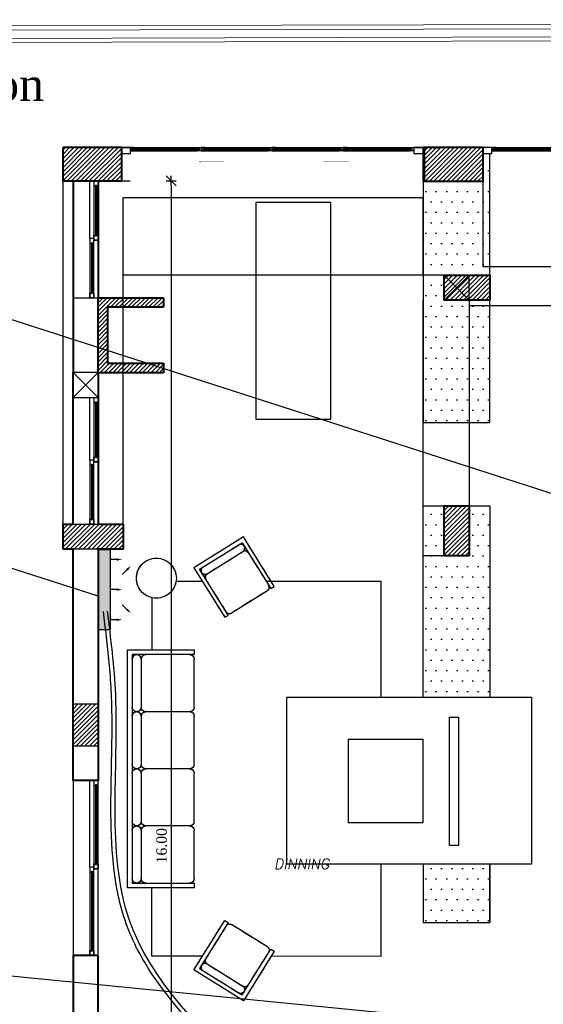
# Model space of a CAD drawing. Header units: metres. Extents: x -710577 to 709766, y -710660 to 709683.
# Tile 40 of 70: x -482.76 to -476.48, y -465.51 to -453.69. Entities that reach past the tile are written whole.
import ezdxf
from ezdxf.enums import TextEntityAlignment as Align

# ---------------------------------------------------------------- set-up
doc = ezdxf.new("R2010")
doc.units = ezdxf.units.M
doc.header["$LTSCALE"] = 50
doc.header["$MEASUREMENT"] = 0
doc.set_wipeout_variables(frame=1)
for name, pattern in [('GR XREF$0$DASHED2', [0.375, 0.25, -0.125]), ('GR XREF$0$HIDDEN', [0.375, 0.25, -0.125]), ('GR-263$0$ground$0$DOT2', [0.125, 0, -0.125])]:
    doc.linetypes.add(name, pattern=pattern)
for name, color, linetype in [('BS XREF$0$INT- ARCH Dim', 8, 'Continuous'), ('GR XREF$0$INT- BEAM', 254, 'GR XREF$0$DASHED2'), ('GR XREF$0$INT- COLUMN', 251, 'Continuous'), ('GR XREF$0$INT- COLUMN HATCH', 8, 'Continuous'), ('GR XREF$0$INT- ELEVATION HATCH', 38, 'Continuous'), ('GR XREF$0$INT- ELEVATION PLAN', 25, 'Continuous'), ('GR XREF$0$INT- FURNITURE', 30, 'Continuous'), ('GR XREF$0$INT- FURNITURE FIXED HIDDEN', 254, 'GR XREF$0$HIDDEN'), ('GR XREF$0$INT- FURNITURE HIDDEN', 254, 'GR XREF$0$HIDDEN'), ('GR XREF$0$INT- GLASS', 5, 'Continuous'), ('GR XREF$0$INT- WINDOWS', 5, 'Continuous'), ('GR-263$0$ground$0$RN', 3, 'Continuous'), ('RA-TEXT', 3, 'Continuous'), ('Samrt Heat', 1, 'Continuous'), ('smart heat', 7, 'Continuous')]:
    doc.layers.add(name, color=color, linetype=linetype)
doc.layers.add('GR XREF$0$INT- WALL', color=7, linetype='Continuous', lineweight=40)
doc.styles.add('AM3', font='times.ttf')
doc.styles.add('Border', font='arial.ttf')
doc.styles.add('GR-263$0$ground$0$AXT', font='simplex.shx')
doc.styles.add('GR-263$0$ground$0$ROMANTICBOLD', font='times.ttf')
doc.dimstyles.new('35', dxfattribs={"dimscale": 0, "dimtxt": 0.09, "dimasz": 0.05, "dimexe": 0, "dimexo": 0, "dimgap": 0, "dimtad": 0, "dimzin": 0, "dimdsep": 46, "dimtxsty": 'AM3', "dimcen": 0, "dimadec": 3, "dimazin": 0, "dimtfac": 1, "dimtofl": 0, "dimtmove": 1, "dimatfit": 3, "dimfxl": 0.18, "dimtfill": 1, "dimtolj": 1, "dimtzin": 0, "dimarcsym": 0})
doc.dimstyles.new('GR-263$0$ground$0$DIM-50$0', dxfattribs={"dimscale": 0, "dimtxt": 0.125, "dimasz": 0.06, "dimexe": 0, "dimexo": 0, "dimgap": 0.05, "dimtad": 1, "dimrnd": 0.5, "dimzin": 0, "dimdsep": 46, "dimtxsty": 'GR-263$0$ground$0$ROMANTICBOLD', "dimblk1": 'GR-263$0$ground$0$DTICK', "dimblk2": 'GR-263$0$ground$0$DTICK', "dimsah": 1, "dimcen": 0.1, "dimclrd": 2, "dimclre": 2, "dimclrt": 3, "dimaunit": 1, "dimadec": 0, "dimazin": 0, "dimtfac": 1e-05, "dimtix": 1, "dimtmove": 2, "dimatfit": 3, "dimldrblk": 'GR-263$0$ground$0$DTICK', "dimfxl": 0, "dimtolj": 1, "dimtzin": 0, "dimarcsym": 0})
pattern_1 = [(45, (275.926745, -846.88521), (-0.0265165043, 0.0265165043), [])]
pattern_2 = [(0, (-434.07933, -483.87395), (0.0625, 0.125), [0, -0.125])]

# ---------------------------------------------------------------- blocks, each defined once
blk = doc.blocks.new('*U1893')
for p, q in [((-10, 100), (-1050, 100)), ((-1000, 30), (-40, 30)), ((-1000, 30), (-1000, 20)), ((-1000, 20), (-40, 20)), ((-40, 30), (-40, 20)), ((40, 80), (1000, 80)), ((40, 80), (40, 70)), ((40, 70), (1000, 70)), ((1000, 80), (1000, 70))]:
    blk.add_line(p, q)
for points in [[(-1050, 300), (1050, 300), (1050, 0), (-1050, 0)], [(-1050, 0), (-1050, 50), (10, 50), (10, 0)], [(-10, 50), (-10, 100), (1050, 100), (1050, 50)]]:
    blk.add_lwpolyline(points, close=True)
for points in [[(-990, 20), (-990, 0), (-1050, 0), (-1050, 50), (-990, 50), (-990, 30)], [(-50, 20), (-50, 0), (10, 0), (10, 50), (-50, 50), (-50, 30)], [(50, 70), (50, 50), (-10, 50), (-10, 100), (50, 100), (50, 80)], [(990, 70), (990, 50), (1050, 50), (1050, 100), (990, 100), (990, 80)]]:
    blk.add_lwpolyline(points)
blk = doc.blocks.new('*U1892')
for p, q in [((-10, 100), (-701, 100)), ((-651, 30), (-40, 30)), ((-651, 30), (-651, 20)), ((-651, 20), (-40, 20)), ((-40, 30), (-40, 20)), ((40, 80), (651, 80)), ((40, 80), (40, 70)), ((40, 70), (651, 70)), ((651, 80), (651, 70))]:
    blk.add_line(p, q)
for points in [[(-701, 300), (701, 300), (701, 0), (-701, 0)], [(-701, 0), (-701, 50), (10, 50), (10, 0)], [(-10, 50), (-10, 100), (701, 100), (701, 50)]]:
    blk.add_lwpolyline(points, close=True)
for points in [[(-641, 20), (-641, 0), (-701, 0), (-701, 50), (-641, 50), (-641, 30)], [(-50, 20), (-50, 0), (10, 0), (10, 50), (-50, 50), (-50, 30)], [(50, 70), (50, 50), (-10, 50), (-10, 100), (50, 100), (50, 80)], [(641, 70), (641, 50), (701, 50), (701, 100), (641, 100), (641, 80)]]:
    blk.add_lwpolyline(points)
blk = doc.blocks.new('*U1891')
for p, q in [((-10, 100), (-759, 100)), ((-709, 30), (-40, 30)), ((-709, 30), (-709, 20)), ((-709, 20), (-40, 20)), ((-40, 30), (-40, 20)), ((40, 80), (709, 80)), ((40, 80), (40, 70)), ((40, 70), (709, 70)), ((709, 80), (709, 70))]:
    blk.add_line(p, q)
for points in [[(-759, 300), (759, 300), (759, 0), (-759, 0)], [(-759, 0), (-759, 50), (10, 50), (10, 0)], [(-10, 50), (-10, 100), (759, 100), (759, 50)]]:
    blk.add_lwpolyline(points, close=True)
for points in [[(-699, 20), (-699, 0), (-759, 0), (-759, 50), (-699, 50), (-699, 30)], [(-50, 20), (-50, 0), (10, 0), (10, 50), (-50, 50), (-50, 30)], [(50, 70), (50, 50), (-10, 50), (-10, 100), (50, 100), (50, 80)], [(699, 70), (699, 50), (759, 50), (759, 100), (699, 100), (699, 80)]]:
    blk.add_lwpolyline(points)
blk = doc.blocks.new('*U1886')
blk.add_lwpolyline([(2.5, -0.5), (87.5, -0.5), (87.5, 0.5), (2.5, 0.5)], close=True)
at = {"layer": 'GR XREF$0$INT- ELEVATION PLAN'}
for points in [[(4.5, 1.9), (0, 1.9), (0, -1.9), (4.5, -1.9), (4.5, -0.7), (2.3, -0.7), (2.3, 0.7), (4.5, 0.7)], [(4.4, 1.8), (0.1, 1.8), (0.1, -1.8), (4.4, -1.8), (4.4, -0.8), (2.2, -0.8), (2.2, 0.8), (4.4, 0.8)], [(85.5, 1.9), (90, 1.9), (90, -1.9), (85.5, -1.9), (85.5, -0.7), (87.7, -0.7), (87.7, 0.7), (85.5, 0.7)], [(85.6, 1.8), (89.9, 1.8), (89.9, -1.8), (85.6, -1.8), (85.6, -0.8), (87.8, -0.8), (87.8, 0.8), (85.6, 0.8)]]:
    blk.add_lwpolyline(points, close=True, dxfattribs=at)
for points in [[(4.5, 1.9), (85.5, 1.9)], [(4.5, -1.9), (85.5, -1.9)]]:
    blk.add_lwpolyline(points, dxfattribs=at)
blk = doc.blocks.new('*U1889')
blk.add_lwpolyline([(2.5, -0.5), (82.5, -0.5), (82.5, 0.5), (2.5, 0.5)], close=True)
at = {"layer": 'GR XREF$0$INT- ELEVATION PLAN'}
for points in [[(4.5, 1.9), (0, 1.9), (0, -1.9), (4.5, -1.9), (4.5, -0.7), (2.3, -0.7), (2.3, 0.7), (4.5, 0.7)], [(4.4, 1.8), (0.1, 1.8), (0.1, -1.8), (4.4, -1.8), (4.4, -0.8), (2.2, -0.8), (2.2, 0.8), (4.4, 0.8)], [(80.5, 1.9), (85, 1.9), (85, -1.9), (80.5, -1.9), (80.5, -0.7), (82.7, -0.7), (82.7, 0.7), (80.5, 0.7)], [(80.6, 1.8), (84.9, 1.8), (84.9, -1.8), (80.6, -1.8), (80.6, -0.8), (82.8, -0.8), (82.8, 0.8), (80.6, 0.8)]]:
    blk.add_lwpolyline(points, close=True, dxfattribs=at)
for points in [[(4.5, 1.9), (80.5, 1.9)], [(4.5, -1.9), (80.5, -1.9)]]:
    blk.add_lwpolyline(points, dxfattribs=at)
blk = doc.blocks.new('GR-263$0$ground$0$RN')
at = {"style": 'GR-263$0$ground$0$AXT', "oblique": 10}
for tag, p in [('R1', (0, 0.75)), ('R2', (0, 0.5)), ('R3', (0, 0.25)), ('R4', (0, 0))]:
    blk.add_attdef(tag, text='', height=0.15, dxfattribs=at).set_placement(p, align=Align.MIDDLE)
blk = doc.blocks.new('GR-263$0$ground$0$DTICK')
at = {"color": 3}
blk.add_line((-1, -1), (1, 1), dxfattribs=at)
for p, q in [((-1, 0), (1, 0)), ((0, 1), (0, -1))]:
    blk.add_line(p, q)
blk = doc.blocks.new('*D1899')
at = {"layer": 'BS XREF$0$INT- ARCH Dim', "color": 2, "linetype": 'GR-263$0$ground$0$DOT2', "lineweight": -2, "transparency": 16777216}
for p, q in [((-481.54, -455.622), (-480.947, -455.622)), ((-480.574, -471.582), (-480.947, -471.582))]:
    blk.add_line(p, q, dxfattribs=at)
at = {"layer": 'BS XREF$0$INT- ARCH Dim', "color": 2, "lineweight": -2, "transparency": 16777216}
blk.add_line((-480.947, -455.682), (-480.947, -471.522), dxfattribs=at)
at = {"layer": 'BS XREF$0$INT- ARCH Dim', "color": 2, "lineweight": -2, "transparency": 16777216, "xscale": 0.06, "yscale": 0.06, "zscale": 0.06}
for p, rotation in [((-480.947, -455.622), 90), ((-480.947, -471.582), 270)]:
    blk.add_blockref('GR-263$0$ground$0$DTICK', p, dxfattribs=dict(at, rotation=rotation))
at = {"layer": 'BS XREF$0$INT- ARCH Dim', "color": 3, "transparency": 16777216, "insert": (-481.061, -463.602), "char_height": 0.125, "attachment_point": 5, "rotation": 90, "style": 'GR-263$0$ground$0$ROMANTICBOLD'}
blk.add_mtext('\\A1;16.00', dxfattribs=at)
blk = doc.blocks.new('GR XREF$0$COUCH 8')
for p, q in [((-97.4, -6.6), (-39.7, -6.6)), ((-28.9, -6.6), (28.9, -6.6)), ((39.7, -6.6), (97.4, -6.6)), ((108.3, -6.6), (166, -6.6)), ((-34.3, -64.6), (-34.3, -12)), ((34.3, -64.6), (34.3, -12)), ((102.9, -64.6), (102.9, -12)), ((-39.7, -70), (-97.4, -70)), ((28.9, -70), (-28.9, -70)), ((97.4, -70), (39.7, -70)), ((166, -70), (108.3, -70))]:
    blk.add_line(p, q)
blk.add_lwpolyline([(171.4, -70), (177.1, -70), (177.1, 10), (-108.6, 10), (-108.6, -70), (-102.9, -70), (-102.9, 4.3), (171.4, 4.3)], close=True)
for points in [[(-102.9, -12, -0.414214), (-97.4, -6.6, -1), (-97.4, 4.3)], [(-34.3, -12, -0.414214), (-28.9, -6.6, -1), (-28.9, 4.3)]]:
    blk.add_lwpolyline(points, format="xyb")
for centre, start, end in [((-39.7, -1.1), 270, 90), ((28.9, -1.1), 270, 90), ((39.7, -1.1), 90, 270), ((97.4, -1.1), 270, 90), ((108.3, -1.1), 90, 270), ((166, -1.1), 270, 90), ((-39.7, -12), 0, 90), ((28.9, -12), 0, 90), ((39.7, -12), 90, 180), ((97.4, -12), 0, 90), ((108.3, -12), 90, 180), ((166, -12), 0, 90), ((-97.4, -64.6), 180, 270), ((-39.7, -64.6), 270, 0), ((-28.9, -64.6), 180, 270), ((28.9, -64.6), 270, 0), ((39.7, -64.6), 180, 270), ((97.4, -64.6), 270, 0), ((108.3, -64.6), 180, 270), ((166, -64.6), 270, 0)]:
    blk.add_arc(centre, 5.43, start, end)
blk = doc.blocks.new('GR XREF$0$CHAIR 7')
for p, q in [((-25.3, -14.5), (25.2, -14.5)), ((25.2, -70), (-25.3, -70))]:
    blk.add_line(p, q)
blk.add_lwpolyline([(30, -70), (35, -70), (35, 0), (-35, 0), (-35, -70), (-30, -70), (-30, -5), (30, -5)], close=True)
blk.add_lwpolyline([(-30, -19.3, -0.414214), (-25.3, -14.5, -1), (-25.3, -5)], format="xyb")
for centre, start, end in [((25.2, -9.8), 270, 90), ((25.2, -19.3), 0, 90), ((-25.3, -65.3), 180, 270), ((25.2, -65.3), 270, 0)]:
    blk.add_arc(centre, 4.75, start, end)
blk = doc.blocks.new('GR XREF$0$TV')
blk.add_wipeout([(6, 59), (11, 62.4), (11, -63.1), (6, -59)])
blk.add_wipeout([(3.5, 44.5), (6, 47), (6, -47), (3.5, -44.5)])
blk.add_wipeout([(3.5, -11.2), (3.5, 11.2), (0, 11.2), (0, -11.2)])
blk = doc.blocks.new('A$C4BE8651F')
h = blk.add_hatch(color=240)
h.set_gradient(color1=(250, 5, 38), color2=(238, 110, 242), tint=1, name='INVCURVED')
h.paths.add_polyline_path([(-0.4669, 0.0614), (-0.4669, 0.0121), (-0.4669, -0.0386), (0.1932, -0.0385), (0.1932, 0.0615)])
at = {"color": 1}
for p, q in [((0.1932, 0.0621), (-0.4669, 0.0621)), ((-0.4669, -0.0385), (-0.4669, 0.0615)), ((0.1932, -0.0385), (0.1932, 0.0615)), ((0.1932, -0.0379), (-0.4669, -0.0379))]:
    blk.add_line(p, q, dxfattribs=at)
for points in [[(-0.3854, 0.1618, 0, 0.0191, 0), (-0.3854, 0.1172, 0.0191, 0.0191, 0), (-0.3854, 0.1172, 0.0191, 0.0191, 0)], [(-0.3318, 0.2325, 0, 0.0191, 0), (-0.3003, 0.2009, 0.0191, 0.0191, 0), (-0.3003, 0.2009, 0.0191, 0.0191, 0)], [(-0.1368, 0.1618, 0, 0.0191, 0), (-0.1368, 0.1172, 0.0191, 0.0191, 0), (-0.1368, 0.1172, 0.0191, 0.0191, 0)], [(0.0582, 0.2325, 0, 0.0191, 0), (0.0266, 0.2009, 0.0191, 0.0191, 0), (0.0266, 0.2009, 0.0191, 0.0191, 0)], [(0.1118, 0.1618, 0, 0.0191, 0), (0.1118, 0.1172, 0.0191, 0.0191, 0), (0.1118, 0.1172, 0.0191, 0.0191, 0)]]:
    blk.add_lwpolyline(points, format="xyseb", dxfattribs=at)
for points in [[(-0.3003, 0.2009), (-0.2611, 0.1618)], [(0.0266, 0.2009), (-0.0125, 0.1618)], [(-0.3854, 0.1172), (-0.3854, 0.0618)], [(-0.1368, 0.1172), (-0.1368, 0.0618)], [(0.1118, 0.1172), (0.1118, 0.0618)]]:
    blk.add_lwpolyline(points, dxfattribs=at)

msp = doc.modelspace()

# ---------------------------------------------------------------- hatches: boundary and pattern name
at = {"layer": 'GR XREF$0$INT- COLUMN HATCH'}
h = msp.add_hatch(dxfattribs=at)
h.set_pattern_fill('ANSI31', color=256, scale=0.3, style=0)
h.set_pattern_definition(pattern_1)
h.paths.add_polyline_path([(-482.244, -455.223), (-481.54, -455.223), (-481.54, -455.622), (-482.244, -455.622)])
h = msp.add_hatch(dxfattribs=at)
h.set_pattern_fill('ANSI31', color=256, scale=0.3, style=0)
h.set_pattern_definition(pattern_1)
h.paths.add_polyline_path([(-477.204, -455.222), (-477.908, -455.222), (-477.908, -455.625), (-477.204, -455.623)])
h = msp.add_hatch(dxfattribs=at)
h.set_pattern_fill('ANSI31', color=256, scale=0.3, style=0)
h.set_pattern_definition([(45, (276.176672, -720.92412), (-0.0265165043, 0.0265165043), [])])
h.paths.add_polyline_path([(-477.124, -456.752), (-477.674, -456.752), (-477.674, -457.052), (-477.124, -457.052)])
h = msp.add_hatch(dxfattribs=at)
h.set_pattern_fill('ANSI31', color=256, scale=0.287235, style=0)
h.set_pattern_definition([(45, (-446.977822, -349.373392), (-0.025388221, 0.025388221), [])])
h.paths.add_polyline_path([(-481.614, -457.024), (-481.824, -457.024), (-481.824, -457.924), (-481.614, -457.924), (-481.039, -457.924), (-481.039, -457.809), (-481.71, -457.809), (-481.71, -457.139), (-481.039, -457.139), (-481.039, -457.024)])
h = msp.add_hatch(dxfattribs=at)
h.set_pattern_fill('ANSI31', color=256, scale=0.3, style=0)
h.set_pattern_definition([(45, (275.926747, -720.92412), (-0.0265165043, 0.0265165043), [])])
h.paths.add_polyline_path([(-477.674, -460.122), (-477.374, -460.122), (-477.374, -459.522), (-477.674, -459.522)])
h = msp.add_hatch(dxfattribs=at)
h.set_pattern_fill('ANSI31', color=256, scale=0.3, style=0)
h.set_pattern_definition([(45, (258.156745, -846.884994), (-0.0265165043, 0.0265165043), [])])
h.paths.add_polyline_path([(-481.524, -459.742), (-482.244, -459.742), (-482.244, -460.042), (-481.524, -460.042)])
h = msp.add_hatch(dxfattribs=at)
h.set_pattern_fill('ANSI31', color=256, scale=0.3, style=0)
h.set_pattern_definition([(45, (275.926745, -720.92412), (-0.0265165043, 0.0265165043), [])])
h.paths.add_polyline_path([(-482.124, -462.402), (-481.824, -462.402), (-481.824, -461.902), (-482.124, -461.902)])
at = {"layer": 'GR XREF$0$INT- ELEVATION HATCH'}
h = msp.add_hatch(dxfattribs=at)
h.set_pattern_fill('DOTS', color=256, scale=2)
h.set_pattern_definition(pattern_2)
h.paths.add_polyline_path([(-477.124, -457.052), (-477.674, -457.052), (-477.674, -456.752), (-477.124, -456.752), (-477.124, -455.292), (-477.204, -455.292), (-477.204, -455.625), (-477.924, -455.625), (-477.924, -458.522), (-477.124, -458.522)])
h = msp.add_hatch(dxfattribs=at)
h.set_pattern_fill('DOTS', color=256, scale=2)
h.set_pattern_definition(pattern_2)
h.paths.add_polyline_path([(-477.124, -459.522), (-477.924, -459.522), (-477.924, -461.822), (-477.124, -461.822)])
h.paths.add_polyline_path([(-477.374, -460.122), (-477.674, -460.122), (-477.674, -459.522), (-477.374, -459.522)], flags=16)
h = msp.add_hatch(dxfattribs=at)
h.set_pattern_fill('DOTS', color=256, scale=2)
h.set_pattern_definition(pattern_2)
h.paths.add_polyline_path([(-477.124, -465.622), (-477.924, -465.622), (-477.924, -466.122), (-477.374, -466.122), (-477.374, -466.423), (-477.924, -466.423), (-477.924, -468.437, -0.5), (-477.124, -468.437)])
h.paths.add_polyline_path([(-477.124, -463.822), (-477.924, -463.822), (-477.924, -464.522), (-477.124, -464.522)])

# ---------------------------------------------------------------- linework, layer by layer
at = {"color": 1}
msp.add_spline([(-473.219, -460.753), (-473.46, -461.428), (-476.431, -465.909), (-476.42, -467.541), (-476.406, -469.665), (-476.457, -470.809), (-476.542, -471.261), (-477.26, -471.767)], degree=3, dxfattribs=at)
at = {"color": 5}
msp.add_open_spline([(-473.172, -460.768), (-473.222, -460.926), (-473.273, -461.085), (-473.426, -461.495), (-473.546, -461.739), (-473.833, -462.206), (-473.997, -462.43), (-474.521, -463.086), (-474.913, -463.501), (-475.503, -464.194), (-475.72, -464.469), (-476.06, -465.002), (-476.191, -465.258), (-476.352, -465.734), (-476.396, -465.951), (-476.432, -466.405), (-476.427, -466.641), (-476.399, -467.16), (-476.374, -467.443), (-476.347, -468.004), (-476.341, -468.283), (-476.338, -468.942), (-476.346, -469.322), (-476.364, -469.926), (-476.372, -470.152), (-476.391, -470.547), (-476.399, -470.712), (-476.422, -471.012), (-476.437, -471.145), (-476.559, -471.427), (-476.701, -471.543), (-476.983, -471.702), (-477.113, -471.758), (-477.241, -471.813)], degree=3, knots=[0, 0, 0, 0, 0.496939, 0.496939, 1.299687, 1.299687, 2.102435, 2.102435, 3.707932, 3.707932, 4.749981, 4.749981, 5.658724, 5.658724, 6.369942, 6.369942, 7.081159, 7.081159, 7.907294, 7.907294, 8.733429, 8.733429, 9.882318, 9.882318, 10.574327, 10.574327, 11.061606, 11.061606, 11.43174, 11.43174, 11.957656, 11.957656, 12.332743, 12.332743, 12.332743, 12.332743], dxfattribs=at)
at = {"layer": 'GR XREF$0$INT- BEAM'}
for p, q in [((-482.244, -455.223), (-477.204, -455.223)), ((-482.244, -460.043), (-482.244, -455.223)), ((-477.204, -456.653), (-477.204, -455.223)), ((-481.524, -455.823), (-477.924, -455.823)), ((-481.524, -459.743), (-481.524, -455.823)), ((-477.924, -456.753), (-477.924, -455.823)), ((-477.674, -456.752), (-481.524, -456.752)), ((-477.374, -457.053), (-477.674, -456.752)), ((-477.674, -457.052), (-477.374, -456.752)), ((-473.149, -456.652), (-477.204, -456.653)), ((-477.924, -460.123), (-477.924, -457.053)), ((-477.374, -457.053), (-477.374, -459.523)), ((-473.149, -457.122), (-477.374, -457.123)), ((-477.674, -460.123), (-477.924, -460.123))]:
    msp.add_line(p, q, dxfattribs=at)
msp.add_lwpolyline([(-477.374, -457.052), (-477.374, -456.752), (-477.674, -456.752), (-477.674, -457.052)], dxfattribs=at)
at = {"layer": 'GR XREF$0$INT- COLUMN'}
for p, q in [((-481.824, -458.223), (-482.124, -457.923)), ((-481.824, -457.923), (-482.124, -458.223))]:
    msp.add_line(p, q, dxfattribs=at)
for points in [[(-482.244, -455.223), (-481.54, -455.223), (-481.54, -455.622), (-482.244, -455.622)], [(-477.204, -455.222), (-477.908, -455.222), (-477.908, -455.625), (-477.204, -455.623)], [(-477.674, -457.052), (-477.124, -457.052), (-477.124, -456.752), (-477.674, -456.752)], [(-482.124, -458.223), (-481.824, -458.223), (-481.824, -457.923), (-482.124, -457.923)], [(-477.674, -460.122), (-477.374, -460.122), (-477.374, -459.522), (-477.674, -459.522)], [(-481.524, -460.042), (-482.244, -460.042), (-482.244, -459.742), (-481.524, -459.742)], [(-482.124, -462.402), (-481.824, -462.402), (-481.824, -461.902), (-482.124, -461.902)]]:
    msp.add_lwpolyline(points, close=True, dxfattribs=at)
at = {"layer": 'GR XREF$0$INT- ELEVATION PLAN'}
for p, q in [((-477.924, -463.822), (-477.924, -464.522)), ((-477.924, -463.822), (-477.924, -464.522)), ((-477.124, -464.522), (-477.124, -463.822)), ((-477.124, -464.522), (-477.124, -463.822)), ((-477.924, -464.522), (-477.124, -464.522)), ((-477.924, -464.522), (-477.124, -464.522))]:
    msp.add_line(p, q, dxfattribs=at)
at = {"layer": 'GR XREF$0$INT- ELEVATION PLAN', "elevation": 0}
for points in [[(-477.924, -455.292), (-477.925, -458.522), (-477.125, -458.522), (-477.125, -455.292)], [(-477.924, -455.292), (-477.925, -458.522), (-477.125, -458.522), (-477.125, -455.292)], [(-477.924, -461.822), (-477.924, -459.522), (-477.124, -459.522), (-477.124, -461.822)], [(-477.924, -461.822), (-477.924, -459.522), (-477.124, -459.522), (-477.124, -461.822)]]:
    msp.add_lwpolyline(points, dxfattribs=at)
at = {"layer": 'GR XREF$0$INT- FURNITURE'}
for p, q in [((-476.624, -461.822), (-479.564, -461.822)), ((-479.564, -461.822), (-479.564, -463.822)), ((-476.624, -461.822), (-479.564, -461.822)), ((-479.564, -461.822), (-479.564, -463.822)), ((-476.624, -461.822), (-476.624, -463.822)), ((-476.624, -461.822), (-476.624, -463.822)), ((-478.824, -462.322), (-477.924, -462.322)), ((-478.824, -462.322), (-477.924, -462.322)), ((-476.624, -463.822), (-479.564, -463.822)), ((-476.624, -463.822), (-479.564, -463.822))]:
    msp.add_line(p, q, dxfattribs=at)
msp.add_lwpolyline([(-479.932, -458.481), (-479.032, -458.481), (-479.032, -455.881), (-479.932, -455.881)], close=True, dxfattribs=at)
msp.add_lwpolyline([(-479.932, -458.481), (-479.032, -458.481), (-479.032, -455.881), (-479.932, -455.881)], close=True, dxfattribs=at)
for points in [[(-480.887, -460.426), (-480.574, -460.426)], [(-480.887, -460.426), (-480.574, -460.426)], [(-479.808, -460.426), (-478.431, -460.426), (-478.431, -461.822)], [(-479.808, -460.426), (-478.431, -460.426), (-478.431, -461.822)], [(-481.181, -460.625), (-481.181, -461.25)], [(-481.181, -460.625), (-481.181, -461.25)], [(-478.431, -463.822), (-478.431, -464.932), (-479.747, -464.928)], [(-478.431, -463.822), (-478.431, -464.932), (-479.747, -464.928)], [(-480.571, -464.927), (-481.181, -464.926), (-481.181, -464.108)], [(-480.571, -464.927), (-481.181, -464.926), (-481.181, -464.108)]]:
    msp.add_lwpolyline(points, dxfattribs=at)
msp.add_polyline3d([(-478.824, -462.322, 0), (-478.824, -463.322, 0), (-477.924, -463.322, 0), (-477.924, -462.322, 0)], dxfattribs=at)
msp.add_polyline3d([(-478.824, -462.322, 0), (-478.824, -463.322, 0), (-477.924, -463.322, 0), (-477.924, -462.322, 0)], dxfattribs=at)
msp.add_circle((-481.125, -460.391), 0.24, dxfattribs=at)
msp.add_circle((-481.125, -460.391), 0.24, dxfattribs=at)
at = {"layer": 'GR XREF$0$INT- FURNITURE FIXED HIDDEN'}
for p, q in [((-476.624, -461.822), (-479.564, -461.822)), ((-479.564, -461.822), (-479.564, -463.822)), ((-476.624, -461.822), (-479.564, -461.822)), ((-479.564, -461.822), (-479.564, -463.822)), ((-476.624, -461.822), (-476.624, -463.822)), ((-476.624, -461.822), (-476.624, -463.822)), ((-478.824, -462.322), (-477.924, -462.322)), ((-478.824, -462.322), (-477.924, -462.322)), ((-476.624, -463.822), (-479.564, -463.822)), ((-476.624, -463.822), (-479.564, -463.822))]:
    msp.add_line(p, q, dxfattribs=at)
msp.add_lwpolyline([(-479.932, -458.481), (-479.032, -458.481), (-479.032, -455.881), (-479.932, -455.881)], close=True, dxfattribs=at)
msp.add_lwpolyline([(-479.932, -458.481), (-479.032, -458.481), (-479.032, -455.881), (-479.932, -455.881)], close=True, dxfattribs=at)
for points in [[(-480.887, -460.426), (-480.574, -460.426)], [(-480.887, -460.426), (-480.574, -460.426)], [(-479.808, -460.426), (-478.431, -460.426), (-478.431, -461.822)], [(-479.808, -460.426), (-478.431, -460.426), (-478.431, -461.822)], [(-481.181, -460.625), (-481.181, -461.25)], [(-481.181, -460.625), (-481.181, -461.25)], [(-478.431, -463.822), (-478.431, -464.932), (-479.747, -464.928)], [(-478.431, -463.822), (-478.431, -464.932), (-479.747, -464.928)], [(-480.571, -464.927), (-481.181, -464.926), (-481.181, -464.108)], [(-480.571, -464.927), (-481.181, -464.926), (-481.181, -464.108)]]:
    msp.add_lwpolyline(points, dxfattribs=at)
msp.add_polyline3d([(-478.824, -462.322, 0), (-478.824, -463.322, 0), (-477.924, -463.322, 0), (-477.924, -462.322, 0)], dxfattribs=at)
msp.add_polyline3d([(-478.824, -462.322, 0), (-478.824, -463.322, 0), (-477.924, -463.322, 0), (-477.924, -462.322, 0)], dxfattribs=at)
msp.add_circle((-481.125, -460.391), 0.24, dxfattribs=at)
msp.add_circle((-481.125, -460.391), 0.24, dxfattribs=at)
at = {"layer": 'GR XREF$0$INT- FURNITURE HIDDEN'}
msp.add_line((-477.124, -463.822), (-477.124, -464.522), dxfattribs=at)
msp.add_line((-477.124, -463.822), (-477.124, -464.522), dxfattribs=at)
at = {"layer": 'GR XREF$0$INT- WALL'}
for p, q in [((-482.244, -455.622), (-482.244, -455.223)), ((-477.799, -455.222), (-477.719, -455.222)), ((-482.124, -455.622), (-482.124, -457.923)), ((-481.824, -455.622), (-481.824, -457.023)), ((-481.824, -455.622), (-481.824, -457.023)), ((-481.824, -457.024), (-481.039, -457.024)), ((-481.824, -457.924), (-481.824, -457.024)), ((-481.039, -457.024), (-481.039, -457.139)), ((-481.039, -457.139), (-481.71, -457.139)), ((-481.71, -457.139), (-481.71, -457.809)), ((-481.71, -457.809), (-481.039, -457.809)), ((-481.039, -457.809), (-481.039, -457.924)), ((-482.124, -459.742), (-482.124, -457.923)), ((-481.516, -457.924), (-481.824, -457.924)), ((-481.039, -457.924), (-481.516, -457.924)), ((-482.244, -460.043), (-482.244, -459.742)), ((-482.244, -459.742), (-482.124, -459.742)), ((-482.124, -460.043), (-482.244, -460.043))]:
    msp.add_line(p, q, dxfattribs=at)
for points in [[(-482.244, -455.622), (-481.54, -455.622), (-481.54, -455.223), (-482.244, -455.223)], [(-481.824, -457.923), (-481.824, -459.742), (-481.524, -459.742), (-481.524, -460.042), (-481.824, -460.042), (-481.824, -462.818), (-482.124, -462.818), (-482.124, -460.043)]]:
    msp.add_lwpolyline(points, dxfattribs=at)
for points in [[(-477.924, -455.625), (-477.204, -455.625), (-477.204, -455.222), (-477.924, -455.222)], [(-477.674, -456.752), (-477.124, -456.752), (-477.124, -457.052), (-477.674, -457.052)], [(-477.374, -460.122), (-477.674, -460.122), (-477.674, -459.522), (-477.374, -459.522)], [(-481.824, -464.918), (-482.124, -464.918), (-482.124, -467.753), (-482.644, -467.753), (-482.644, -468.614), (-482.124, -468.614), (-482.124, -468.902), (-481.824, -468.902)]]:
    msp.add_lwpolyline(points, close=True, dxfattribs=at)
at = {"layer": 'GR XREF$0$INT- WINDOWS'}
for points in [[(-481.54, -455.292), (-481.437, -455.292), (-481.437, -455.222), (-481.54, -455.222)], [(-478.037, -455.293), (-477.924, -455.292), (-477.924, -455.222), (-478.037, -455.223)], [(-477.204, -455.292), (-477.101, -455.292), (-477.101, -455.222), (-477.204, -455.222)]]:
    msp.add_lwpolyline(points, close=True, dxfattribs=at)
at = {"layer": 'GR XREF$0$INT- WINDOWS', "const_width": 0.0015}
for points in [[(-480.311, -455.386), (-480.611, -455.386), (-480.578, -455.417)], [(-478.811, -455.386), (-479.111, -455.386), (-479.078, -455.417)]]:
    msp.add_lwpolyline(points, dxfattribs=at)
at = {"layer": 'Samrt Heat', "color": 240, "lineweight": 0, "true_color": 0xed1f24}
for p, q in [((-451.739, -453.687), (-487.669, -453.774)), ((-451.739, -453.738), (-487.669, -453.824))]:
    msp.add_line(p, q, dxfattribs=at)
at = {"layer": 'smart heat', "color": 240, "lineweight": 0, "true_color": 0xed1f24}
for p, q in [((-457.6, -453.839), (-487.82, -453.925)), ((-457.6, -453.889), (-487.82, -453.976))]:
    msp.add_line(p, q, dxfattribs=at)

# ---------------------------------------------------------------- block references
at = {"layer": 'GR XREF$0$INT- FURNITURE'}
for name, p, xscale, yscale, zscale, rotation in [('GR XREF$0$CHAIR 7', (-480.378, -460.081), 0.01000000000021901, 0.01000000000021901, 0.01000000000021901, 31.98630742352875), ('GR XREF$0$CHAIR 7', (-480.378, -460.081), 0.01000000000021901, 0.01000000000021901, 0.01000000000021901, 31.98630742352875), ('GR XREF$0$COUCH 8', (-481.372, -462.336), -0.01000000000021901, 0.01000000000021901, 0.01000000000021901, 90), ('GR XREF$0$COUCH 8', (-481.372, -462.336), -0.01000000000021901, 0.01000000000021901, 0.01000000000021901, 90), ('GR XREF$0$CHAIR 7', (-480.378, -465.277), -0.010000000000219, 0.010000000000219, 0.01000000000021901, 148.0136925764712), ('GR XREF$0$CHAIR 7', (-480.378, -465.277), -0.010000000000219, 0.010000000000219, 0.010000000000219, 148.0136925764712)]:
    msp.add_blockref(name, p, dxfattribs=dict(at, xscale=xscale, yscale=yscale, zscale=zscale, rotation=rotation))
at = {"layer": 'GR XREF$0$INT- FURNITURE', "xscale": 0.01000000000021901, "yscale": 0.01000000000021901, "zscale": 0.01000000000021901}
msp.add_blockref('GR XREF$0$TV', (-477.61, -462.822), dxfattribs=at)
at = {"layer": 'GR XREF$0$INT- FURNITURE FIXED HIDDEN'}
for name, p, xscale, yscale, zscale, rotation in [('GR XREF$0$CHAIR 7', (-480.378, -460.081), 0.01000000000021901, 0.01000000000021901, 0.01000000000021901, 31.98630742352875), ('GR XREF$0$CHAIR 7', (-480.378, -460.081), 0.01000000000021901, 0.01000000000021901, 0.01000000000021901, 31.98630742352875), ('GR XREF$0$COUCH 8', (-481.372, -462.336), -0.01000000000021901, 0.01000000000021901, 0.01000000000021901, 90), ('GR XREF$0$COUCH 8', (-481.372, -462.336), -0.01000000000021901, 0.01000000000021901, 0.01000000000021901, 90), ('GR XREF$0$CHAIR 7', (-480.378, -465.277), -0.010000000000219, 0.010000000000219, 0.01000000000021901, 148.0136925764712), ('GR XREF$0$CHAIR 7', (-480.378, -465.277), -0.010000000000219, 0.010000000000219, 0.010000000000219, 148.0136925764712)]:
    msp.add_blockref(name, p, dxfattribs=dict(at, xscale=xscale, yscale=yscale, zscale=zscale, rotation=rotation))
at = {"layer": 'GR XREF$0$INT- GLASS', "xscale": 0.01000000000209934, "yscale": 0.01000000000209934, "zscale": 0.01000000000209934}
for name, p in [('*U1889', (-481.437, -455.241)), ('*U1889', (-480.587, -455.241)), ('*U1889', (-479.737, -455.241)), ('*U1889', (-478.887, -455.241)), ('*U1886', (-477.101, -455.241))]:
    msp.add_blockref(name, p, dxfattribs=at)
at = {"layer": 'GR XREF$0$INT- WINDOWS', "xscale": -0.001000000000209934, "yscale": 0.001000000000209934, "zscale": 0.001000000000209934, "rotation": 90}
for name, p in [('*U1892', (-481.824, -456.323)), ('*U1891', (-481.824, -458.983)), ('*U1893', (-481.824, -463.868))]:
    msp.add_blockref(name, p, dxfattribs=at)
at = {"layer": 'GR-263$0$ground$0$RN', "xscale": 0.8333333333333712, "yscale": 0.8333333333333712, "zscale": 0.8333333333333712}
msp.add_blockref('GR-263$0$ground$0$RN', (-479.381, -464.237), dxfattribs=at).add_auto_attribs({'R2': 'DINNING'})
at = {"layer": 'smart heat', "xscale": -1.45423884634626, "yscale": 1.45423884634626, "zscale": 1.45423884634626, "rotation": 270}
msp.add_blockref('A$C4BE8651F', (-481.77, -460.329), dxfattribs=at)

# ---------------------------------------------------------------- texts
at = {"layer": 'RA-TEXT', "color": 240, "lineweight": 0, "true_color": 0xed1f24, "insert": (-482.042, -454.467), "char_height": 0.39701, "width": 11.28727, "attachment_point": 5, "style": 'Border'}
msp.add_mtext('\\pxql;{\\fTimes New Roman|b0|i0|c0|p18;Radiators distribution  }', dxfattribs=at)

# ---------------------------------------------------------------- dimensions: what is measured, and where the dimension line sits
at = {"layer": 'BS XREF$0$INT- ARCH Dim', "color": 2}
dim = msp.add_linear_dim(base=(-480.947, -471.582), p1=(-481.54, -455.622), p2=(-480.574, -471.582), angle=90, dimstyle='GR-263$0$ground$0$DIM-50$0', override={"dimscale": 1}, dxfattribs=at)
dim.commit()
dim.dimension.update_dxf_attribs({"geometry": '*D1899', "text_midpoint": (-481.061, -463.602)})

# ---------------------------------------------------------------- leaders
at = {"layer": 'Samrt Heat', "color": 0}
for points in [[(-473.212, -460.397), (-485.933, -456.298)], [(-481.824, -460.606), (-485.933, -459.282)], [(-475.195, -465.923), (-485.933, -464.868)]]:
    msp.add_leader(points, dimstyle='35', override={"dimscale": 1}, dxfattribs=at)

# ---------------------------------------------------------------- next in the draw order: linework, layer by layer
at = {"layer": 'GR XREF$0$INT- FURNITURE'}
msp.add_lwpolyline([(-477.5, -463.598), (-477.61, -463.598), (-477.61, -462.06), (-477.5, -462.06)], close=True, dxfattribs=at)

# ---------------------------------------------------------------- next in the draw order: block references
at = {"layer": 'GR XREF$0$INT- FURNITURE FIXED HIDDEN', "xscale": 0.01000000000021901, "yscale": 0.01000000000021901, "zscale": 0.01000000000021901}
msp.add_blockref('GR XREF$0$TV', (-477.61, -462.822), dxfattribs=at)

# ---------------------------------------------------------------- next in the draw order: linework, layer by layer
at = {"layer": 'GR XREF$0$INT- FURNITURE FIXED HIDDEN'}
msp.add_lwpolyline([(-477.5, -463.598), (-477.61, -463.598), (-477.61, -462.06), (-477.5, -462.06)], close=True, dxfattribs=at)

# ---------------------------------------------------------------- next in the draw order: block references
at = {"layer": 'GR XREF$0$INT- FURNITURE', "xscale": 0.01000000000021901, "yscale": 0.01000000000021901, "zscale": 0.01000000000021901}
msp.add_blockref('GR XREF$0$TV', (-477.61, -462.822), dxfattribs=at)

# ---------------------------------------------------------------- next in the draw order: linework, layer by layer
at = {"layer": 'GR XREF$0$INT- FURNITURE'}
msp.add_lwpolyline([(-477.5, -463.598), (-477.61, -463.598), (-477.61, -462.06), (-477.5, -462.06)], close=True, dxfattribs=at)

# ---------------------------------------------------------------- next in the draw order: block references
at = {"layer": 'GR XREF$0$INT- FURNITURE FIXED HIDDEN', "xscale": 0.01000000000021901, "yscale": 0.01000000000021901, "zscale": 0.01000000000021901}
msp.add_blockref('GR XREF$0$TV', (-477.61, -462.822), dxfattribs=at)

# ---------------------------------------------------------------- next in the draw order: linework, layer by layer
at = {"color": 5}
msp.add_spline([(-481.716, -460.785), (-481.617, -461.788), (-481.455, -464.483), (-478.346, -468.336), (-477.813, -469.984), (-477.373, -470.972), (-477.277, -471.541), (-477.276, -471.661)], degree=3, dxfattribs=at)
at = {"color": 1}
msp.add_open_spline([(-481.765, -460.791), (-481.74, -460.994), (-481.714, -461.196), (-481.674, -461.625), (-481.662, -461.852), (-481.659, -462.315), (-481.665, -462.55), (-481.679, -463.252), (-481.681, -463.718), (-481.548, -464.385), (-481.474, -464.607), (-481.265, -465.025), (-481.134, -465.223), (-480.687, -465.791), (-480.318, -466.14), (-479.7, -466.72), (-479.452, -466.952), (-479.007, -467.42), (-478.807, -467.657), (-478.522, -468.088), (-478.421, -468.276), (-478.263, -468.673), (-478.202, -468.882), (-478.085, -469.305), (-478.03, -469.519), (-477.906, -469.893), (-477.84, -470.055), (-477.692, -470.366), (-477.612, -470.518), (-477.463, -470.848), (-477.399, -471.028), (-477.341, -471.331), (-477.329, -471.447), (-477.326, -471.595), (-477.326, -471.628), (-477.326, -471.66)], degree=3, knots=[0, 0, 0, 0, 0.61697, 0.61697, 1.297082, 1.297082, 1.977193, 1.977193, 3.337417, 3.337417, 4.065258, 4.065258, 4.793099, 4.793099, 6.248781, 6.248781, 7.214917, 7.214917, 8.132301, 8.132301, 8.790375, 8.790375, 9.448449, 9.448449, 10.102976, 10.102976, 10.615222, 10.615222, 11.127467, 11.127467, 11.715015, 11.715015, 12.070885, 12.070885, 12.169153, 12.169153, 12.169153, 12.169153], dxfattribs=at)
at = {"layer": 'GR XREF$0$INT- FURNITURE FIXED HIDDEN'}
msp.add_lwpolyline([(-477.5, -463.598), (-477.61, -463.598), (-477.61, -462.06), (-477.5, -462.06)], close=True, dxfattribs=at)

doc.saveas('drawing.dxf')
